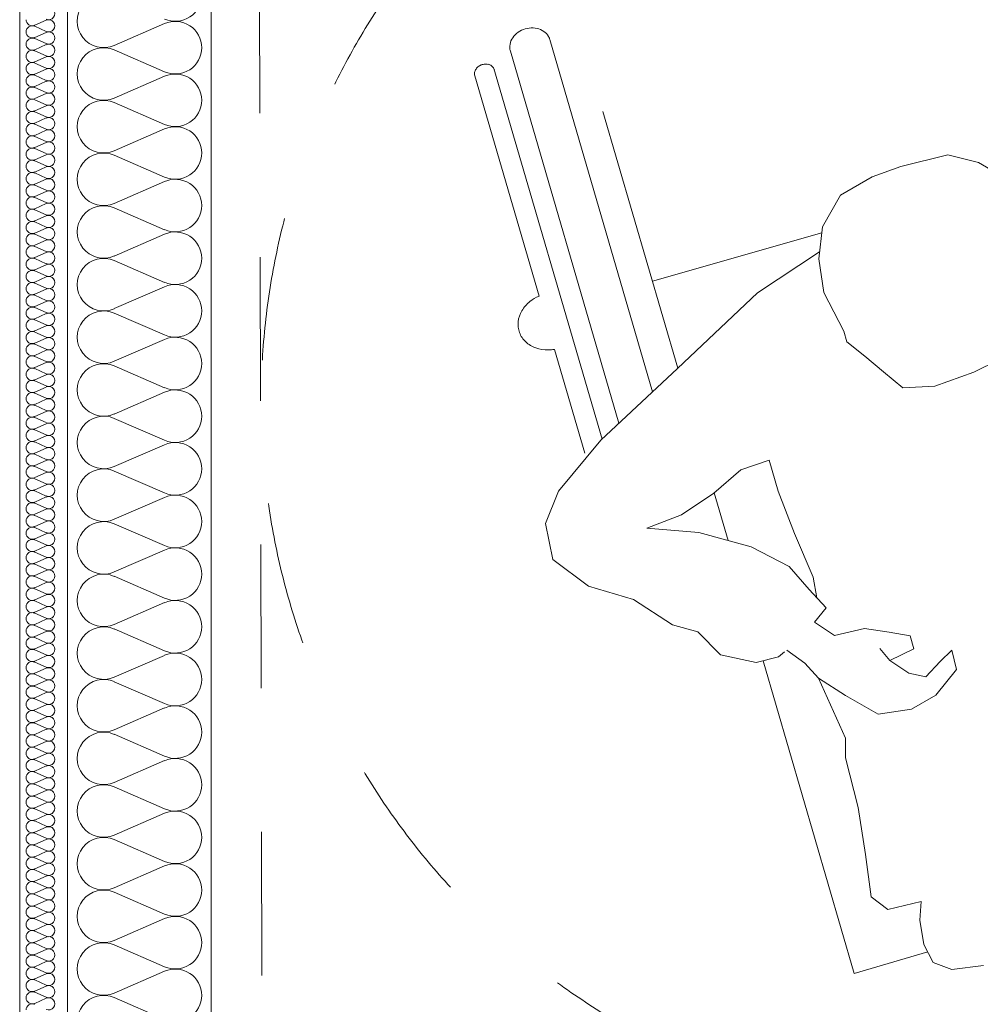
# Model space of a CAD drawing. Header units: millimetres. Extents: x 204754 to 499005, y -178579 to -103222.
# Tile 49 of 178: x 219134 to 220136, y -123872 to -122844. Entities that reach past the tile are written whole.
import ezdxf

# ---------------------------------------------------------------- set-up
doc = ezdxf.new("R2010")
doc.units = ezdxf.units.MM
doc.header["$MEASUREMENT"] = 0
doc.linetypes.add('Dashed', pattern=[300, 150, -150])
doc.layers.get('0').update_dxf_attribs({"color": 252, "lineweight": 5})
for name, color, linetype, lineweight in [('2D - Rysunki i Obrazki_Nr_pióra__104', 252, 'Continuous', 5), ('2D - Rysunki i Obrazki_Nr_pióra__47', 252, 'Continuous', 5), ('Nowe_320-W Umeblowanie_Nr_pióra__103', 252, 'Continuous', 5), ('Nowe_320-W Umeblowanie_Nr_pióra__181', 252, 'Continuous', 5), ('Nowe_820-G Rysunki Obrazki_Nr_pióra__1', 252, 'Continuous', 5), ('Nowe_820-G Rysunki Obrazki_Nr_pióra__27', 252, 'Continuous', 5)]:
    doc.layers.add(name, color=color, linetype=linetype, lineweight=lineweight)

# ---------------------------------------------------------------- blocks, each defined once
blk = doc.blocks.new('podkład 20251118')
at = {"layer": '2D - Rysunki i Obrazki_Nr_pióra__104', "color": 252, "linetype": 'Continuous', "lineweight": 5}
for p, q in [((219794, -123233), (219686.8, -122865.3)), ((219794, -123233), (219686.8, -122865.3)), ((219645.6, -122877.3), (219758.9, -123265.8)), ((219645.6, -122877.3), (219758.9, -123265.8)), ((219741.3, -123282.2), (219628.5, -122895.3)), ((219608.5, -122903), (219675.6, -123133)), ((219608.5, -122903), (219675.6, -123133)), ((219820.4, -123208.4), (219742.2, -122940.4)), ((219820.4, -123208.4), (219742.2, -122940.4)), ((220102, -122985.4), (220053.1, -122997.6)), ((220102, -122985.4), (220053.1, -122997.6)), ((220134.3, -122993.6), (220102, -122985.4)), ((220134.3, -122993.6), (220102, -122985.4)), ((220146.8, -123000.7), (220134.3, -122993.6)), ((220146.8, -123000.7), (220134.3, -122993.6)), ((220053.1, -122997.6), (220023.1, -123008.4)), ((220053.1, -122997.6), (220023.1, -123008.4)), ((220023.1, -123008.4), (219990, -123027.5)), ((220023.1, -123008.4), (219990, -123027.5)), ((219990, -123027.5), (219971.4, -123060.6)), ((219990, -123027.5), (219971.4, -123060.6)), ((219971.4, -123060.6), (219967.4, -123094.2)), ((219971.4, -123060.6), (219967.4, -123094.2)), ((219970.6, -123066.8), (219793.8, -123117.3)), ((219970.6, -123066.8), (219793.8, -123117.3)), ((219968.3, -123086.9), (219903.5, -123129.7)), ((219968.3, -123086.9), (219903.5, -123129.7)), ((219967.4, -123094.2), (219972.8, -123129.1)), ((219967.4, -123094.2), (219972.8, -123129.1)), ((219903.5, -123129.7), (219820, -123208.7)), ((219903.5, -123129.7), (219820, -123208.7)), ((219993.5, -123169.6), (219972.8, -123129.1)), ((219993.5, -123169.6), (219972.8, -123129.1)), ((219993.5, -123169.6), (219996.7, -123180.8)), ((219993.5, -123169.6), (219996.7, -123180.8)), ((219691.8, -123188.6), (219723.4, -123297.1)), ((219996.7, -123180.8), (220015.6, -123195.6)), ((219996.7, -123180.8), (220015.6, -123195.6)), ((220015.6, -123195.6), (220034.9, -123212.2)), ((220015.6, -123195.6), (220034.9, -123212.2)), ((220129.4, -123212.4), (220155.5, -123199.4)), ((220129.4, -123212.4), (220155.5, -123199.4)), ((219820, -123208.7), (219740, -123283.4)), ((219820, -123208.7), (219740, -123283.4)), ((220034.9, -123212.2), (220055.1, -123228.6)), ((220034.9, -123212.2), (220055.1, -123228.6)), ((220088.5, -123227), (220129.4, -123212.4)), ((220088.5, -123227), (220129.4, -123212.4)), ((220055.1, -123228.6), (220088.5, -123227)), ((220055.1, -123228.6), (220088.5, -123227)), ((219740, -123283.4), (219695.9, -123336.7)), ((219740, -123283.4), (219695.9, -123336.7)), ((219886.3, -123314.3), (219915.7, -123304.4)), ((219886.3, -123314.3), (219915.7, -123304.4)), ((219915.7, -123304.4), (219925.2, -123336.6)), ((219915.7, -123304.4), (219925.2, -123336.6)), ((219857.9, -123338.8), (219886.3, -123314.3)), ((219857.9, -123338.8), (219886.3, -123314.3)), ((219695.9, -123336.7), (219682.3, -123370.4)), ((219695.9, -123336.7), (219682.3, -123370.4)), ((219824.2, -123361.5), (219857.9, -123338.8)), ((219824.2, -123361.5), (219857.9, -123338.8)), ((219872.8, -123388.2), (219858.3, -123338.5)), ((219872.8, -123388.2), (219858.3, -123338.5)), ((219925.2, -123336.6), (219942.3, -123380.9)), ((219925.2, -123336.6), (219942.3, -123380.9)), ((219787.9, -123375.4), (219824.2, -123361.5)), ((219787.9, -123375.4), (219824.2, -123361.5)), ((219682.3, -123370.4), (219690, -123408)), ((219682.3, -123370.4), (219690, -123408)), ((219842.4, -123379.8), (219787.9, -123375.4)), ((219842.4, -123379.8), (219787.9, -123375.4)), ((219896.9, -123394.9), (219842.4, -123379.8)), ((219896.9, -123394.9), (219842.4, -123379.8)), ((219942.3, -123380.9), (219961.7, -123426.3)), ((219942.3, -123380.9), (219961.7, -123426.3)), ((219936.7, -123415.1), (219896.9, -123394.9)), ((219936.7, -123415.1), (219896.9, -123394.9)), ((219690, -123408), (219727.1, -123435.7)), ((219690, -123408), (219727.1, -123435.7)), ((219957.5, -123439.4), (219936.7, -123415.1)), ((219957.5, -123439.4), (219936.7, -123415.1)), ((219727.1, -123435.7), (219774, -123449.7)), ((219727.1, -123435.7), (219774, -123449.7)), ((219961.7, -123426.3), (219965.3, -123447.8)), ((219961.7, -123426.3), (219965.3, -123447.8)), ((219975.2, -123458.5), (219957.5, -123439.4)), ((219975.2, -123458.5), (219957.5, -123439.4)), ((219774, -123449.7), (219814.9, -123476.2)), ((219774, -123449.7), (219814.9, -123476.2)), ((219962.9, -123473.5), (219975.2, -123458.5)), ((219962.9, -123473.5), (219975.2, -123458.5)), ((219814.9, -123476.2), (219841.2, -123483.4)), ((219814.9, -123476.2), (219841.2, -123483.4)), ((219983.9, -123487.4), (219962.9, -123473.5)), ((219983.9, -123487.4), (219962.9, -123473.5)), ((219841.2, -123483.4), (219865.1, -123507.5)), ((219841.2, -123483.4), (219865.1, -123507.5)), ((220015.2, -123479.9), (219983.9, -123487.4)), ((220015.2, -123479.9), (219983.9, -123487.4)), ((220041, -123483.9), (220015.2, -123479.9)), ((220041, -123483.9), (220015.2, -123479.9)), ((220062.7, -123487.5), (220041, -123483.9)), ((220062.7, -123487.5), (220041, -123483.9)), ((220066.6, -123501.1), (220062.7, -123487.5)), ((220066.6, -123501.1), (220062.7, -123487.5)), ((219865.1, -123507.5), (219902.2, -123515.6)), ((219865.1, -123507.5), (219902.2, -123515.6)), ((219925.4, -123509.5), (219931.8, -123504.4)), ((219925.4, -123509.5), (219931.8, -123504.4)), ((219934.1, -123502.5), (219953, -123516.2)), ((219934.1, -123502.5), (219953, -123516.2)), ((220041.7, -123513.3), (220031.1, -123500.8)), ((220041.7, -123513.3), (220031.1, -123500.8)), ((220041.7, -123513.3), (220066.6, -123501.1)), ((220041.7, -123513.3), (220066.6, -123501.1)), ((220106.5, -123502.7), (220094.2, -123514.5)), ((220106.5, -123502.7), (220094.2, -123514.5)), ((220111.3, -123522.7), (220106.5, -123502.7)), ((220111.3, -123522.7), (220106.5, -123502.7)), ((219902.2, -123515.6), (219925.4, -123509.5)), ((219902.2, -123515.6), (219925.4, -123509.5)), ((220004.5, -123840), (219909.4, -123513.7)), ((220004.5, -123840), (219909.4, -123513.7)), ((219953, -123516.2), (219967.3, -123531.7)), ((219953, -123516.2), (219967.3, -123531.7)), ((220061.3, -123526.5), (220041.7, -123513.3)), ((220061.3, -123526.5), (220041.7, -123513.3)), ((220094.2, -123514.5), (220079.1, -123530.4)), ((220094.2, -123514.5), (220079.1, -123530.4)), ((220079.1, -123530.4), (220061.3, -123526.5)), ((220079.1, -123530.4), (220061.3, -123526.5)), ((220089.6, -123549.6), (220111.3, -123522.7)), ((220089.6, -123549.6), (220111.3, -123522.7)), ((219967.3, -123531.7), (219995.3, -123549.9)), ((219995.4, -123594.3), (219967.3, -123531.7)), ((219967.3, -123531.7), (219995.3, -123549.9)), ((219995.4, -123594.3), (219967.3, -123531.7)), ((219995.3, -123549.9), (220029.5, -123569.5)), ((219995.3, -123549.9), (220029.5, -123569.5)), ((220064.4, -123564.3), (220089.6, -123549.6)), ((220064.4, -123564.3), (220089.6, -123549.6)), ((220029.5, -123569.5), (220064.4, -123564.3)), ((220029.5, -123569.5), (220064.4, -123564.3)), ((219995.5, -123614.9), (219995.4, -123594.3)), ((219995.5, -123614.9), (219995.4, -123594.3)), ((220008.7, -123667), (219995.5, -123614.9)), ((220008.7, -123667), (219995.5, -123614.9)), ((220016.1, -123715.8), (220008.7, -123667)), ((220016.1, -123715.8), (220008.7, -123667)), ((220022.1, -123760.2), (220016.1, -123715.8)), ((220022.1, -123760.2), (220016.1, -123715.8)), ((220039.7, -123773.2), (220022.1, -123760.2)), ((220039.7, -123773.2), (220022.1, -123760.2)), ((220074.3, -123764.9), (220039.7, -123773.2)), ((220074.3, -123764.9), (220039.7, -123773.2)), ((220074.3, -123764.9), (220072.9, -123784.4)), ((220074.3, -123764.9), (220072.9, -123784.4)), ((220072.9, -123784.4), (220077.2, -123809.8)), ((220072.9, -123784.4), (220077.2, -123809.8)), ((220077.2, -123809.8), (220087, -123828.6)), ((220077.2, -123809.8), (220087, -123828.6)), ((220004.5, -123840), (220081.3, -123817.6)), ((220004.5, -123840), (220081.3, -123817.6)), ((220087, -123828.6), (220106.4, -123835.8)), ((220087, -123828.6), (220106.4, -123835.8)), ((220106.4, -123835.8), (220139.4, -123831.6)), ((220106.4, -123835.8), (220139.4, -123831.6))]:
    blk.add_line(p, q, dxfattribs=at)
for centre, radius, start, end in [((219664.8, -122874.5), 20.1, 135.0672, 157.2189), ((219664.8, -122874.5), 20.1, 135.0672, 157.2189), ((219667.6, -122877.1), 23.9, 115.4952, 135.1952), ((219667.6, -122877.1), 23.9, 115.4952, 135.1952), ((219668.4, -122878.6), 25.6, 96.8203, 115.6564), ((219668.4, -122878.6), 25.6, 96.8203, 115.6564), ((219668.2, -122876.9), 23.9, 77.2786, 96.9815), ((219668.2, -122876.9), 23.9, 77.2786, 96.9815), ((219669.1, -122873.2), 20.1, 55.2495, 77.4064), ((219669.1, -122873.2), 20.1, 55.2495, 77.4064), ((219671.2, -122870.2), 16.5, 29.9323, 55.2282), ((219671.2, -122870.2), 16.5, 29.9323, 55.2282), ((219661.5, -122873.1), 16.5, 157.2398, 182.5309), ((219661.5, -122873.1), 16.5, 157.2398, 182.5309), ((219672.4, -122869.5), 15.1, 16.2316, 29.6642), ((219672.4, -122869.5), 15.1, 16.2316, 29.6642), ((219660.1, -122873), 15.1, 182.7987, 196.2773), ((219660.1, -122873), 15.1, 182.7987, 196.2773), ((219619.9, -122903.7), 12.8, 96.8138, 115.65), ((219619.9, -122903.7), 12.8, 96.8138, 115.65), ((219619.9, -122902.8), 12, 77.2962, 96.9976), ((219619.9, -122902.8), 12, 77.2962, 96.9976), ((219620.3, -122900.9), 10.1, 55.2698, 77.424), ((219620.3, -122900.9), 10.1, 55.2698, 77.424), ((219616.5, -122900.9), 8.27, 157.2603, 182.5538), ((219616.5, -122900.9), 8.27, 157.2603, 182.5538), ((219615.8, -122900.9), 7.56, 182.8217, 196.2544), ((219615.8, -122900.9), 7.56, 182.8217, 196.2544), ((219618.2, -122901.6), 10.1, 135.0848, 157.2391), ((219618.2, -122901.6), 10.1, 135.0848, 157.2391), ((219619.5, -122902.9), 12, 115.5113, 135.2127), ((219619.5, -122902.9), 12, 115.5113, 135.2127), ((219621.3, -122899.5), 8.27, 29.9551, 55.2486), ((219621.3, -122899.5), 8.27, 29.9551, 55.2486), ((219621.9, -122899.1), 7.56, 16.2544, 29.6872), ((219621.9, -122899.1), 7.56, 16.2544, 29.6872), ((219691, -123170.2), 40.2, 112.5366, 128.444), ((219691, -123170.2), 40.2, 112.5366, 128.444), ((219682.1, -123162.9), 28.5, 149.407, 173.6819), ((219682.1, -123162.9), 28.5, 149.407, 173.6819), ((219687.7, -123166.1), 34.9, 128.2752, 149.4545), ((219687.7, -123166.1), 34.9, 128.2752, 149.4545), ((219678.4, -123162.4), 24.8, 173.8734, 200.5419), ((219678.4, -123162.4), 24.8, 173.8734, 200.5419), ((219679.1, -123162), 25.6, 200.8541, 226.9853), ((219679.1, -123162), 25.6, 200.8541, 226.9853), ((219682.4, -123158.4), 30.5, 227.0908, 250.313), ((219682.4, -123158.4), 30.5, 227.0908, 250.313), ((219684.7, -123152.2), 37, 250.2175, 270.5883), ((219684.7, -123152.2), 37, 250.2175, 270.5883), ((219684.7, -123147.9), 41.3, 270.4318, 279.8627), ((219684.7, -123147.9), 41.3, 270.4318, 279.8627)]:
    blk.add_arc(centre, radius, start, end, dxfattribs=at)
at = {"layer": '2D - Rysunki i Obrazki_Nr_pióra__47', "color": 252, "linetype": 'Dashed', "lineweight": 5}
blk.add_line((219382.9, -122492.2), (219386.6, -123994.6), dxfattribs=at)
blk.add_circle((220135.8, -123242.8), 750.2, dxfattribs=at)
at = {"layer": 'Nowe_320-W Umeblowanie_Nr_pióra__103', "color": 252, "linetype": 'Continuous', "lineweight": 5}
for p, q in [((219284.8, -122848.5), (219232.3, -122871.4)), ((219232.3, -122876), (219284.8, -122898.8)), ((219284.8, -122903.4), (219232.3, -122926.3)), ((219232.3, -122930.9), (219284.8, -122953.8)), ((219284.8, -122958.4), (219232.3, -122981.3)), ((219232.3, -122985.9), (219284.8, -123008.7)), ((219284.8, -123013.4), (219232.3, -123036.2)), ((219232.3, -123040.8), (219284.8, -123063.7)), ((219284.8, -123068.3), (219232.3, -123091.2)), ((219232.3, -123095.8), (219284.8, -123118.7)), ((219284.8, -123123.3), (219232.3, -123146.1)), ((219232.3, -123150.8), (219284.8, -123173.6)), ((219284.8, -123178.2), (219232.3, -123201.1)), ((219232.3, -123205.7), (219284.8, -123228.6)), ((219284.8, -123233.2), (219232.3, -123256.1)), ((219232.3, -123260.7), (219284.8, -123283.5)), ((219284.8, -123288.1), (219232.3, -123311)), ((219232.3, -123315.6), (219284.8, -123338.5)), ((219284.8, -123343.1), (219232.3, -123366)), ((219232.3, -123370.6), (219284.8, -123393.4)), ((219284.8, -123398.1), (219232.3, -123420.9)), ((219232.3, -123425.5), (219284.8, -123448.4)), ((219284.8, -123453), (219232.3, -123475.9)), ((219232.3, -123480.5), (219284.8, -123503.4)), ((219284.8, -123508), (219232.3, -123530.8)), ((219232.3, -123535.5), (219284.8, -123558.3)), ((219284.8, -123562.9), (219232.3, -123585.8)), ((219232.3, -123590.4), (219284.8, -123613.3)), ((219284.8, -123617.9), (219232.3, -123640.8)), ((219232.3, -123645.4), (219284.8, -123668.2)), ((219284.8, -123672.9), (219232.3, -123695.7)), ((219232.3, -123700.3), (219284.8, -123723.2)), ((219284.8, -123727.8), (219232.3, -123750.7)), ((219232.3, -123755.3), (219284.8, -123778.2)), ((219284.8, -123782.8), (219232.3, -123805.6)), ((219232.3, -123810.2), (219284.8, -123833.1)), ((219284.8, -123837.7), (219232.3, -123860.6)), ((219232.3, -123865.2), (219284.8, -123888.1))]:
    blk.add_line(p, q, dxfattribs=at)
at = {"layer": 'Nowe_320-W Umeblowanie_Nr_pióra__103', "color": 252, "linetype": 'Continuous', "lineweight": 5, "extrusion": (0, 0, -1)}
for centre, major_axis, start_param, end_param in [((219221.2, -122846.2), (27.6, 0), 1.158002, 5.125182), ((219295.9, -122818.7), (27.6, 0), 0, 1.98359), ((219295.9, -122873.7), (-27.6, 0), 1.158003, 3.141593), ((219221.2, -122901.1), (27.6, 0), 1.158002, 5.125182), ((219295.9, -122873.7), (27.6, 0), 0, 1.98359), ((219295.9, -122928.6), (-27.6, 0), 1.158003, 3.141593), ((219221.2, -122956.1), (27.6, 0), 1.158002, 5.125182), ((219295.9, -122928.6), (27.6, 0), 0, 1.98359), ((219295.9, -122983.6), (-27.6, 0), 1.158003, 3.141593), ((219221.2, -123011.1), (27.6, 0), 1.158002, 5.125182), ((219295.9, -122983.6), (27.6, 0), 0, 1.98359), ((219295.9, -123038.5), (-27.6, 0), 1.158003, 3.141593), ((219221.2, -123066), (27.6, 0), 1.158002, 5.125182), ((219295.9, -123038.5), (27.6, 0), 0, 1.98359), ((219295.9, -123093.5), (-27.6, 0), 1.158003, 3.141593), ((219221.2, -123121), (27.6, 0), 1.158002, 5.125182), ((219295.9, -123093.5), (27.6, 0), 0, 1.98359), ((219295.9, -123148.4), (-27.6, 0), 1.158003, 3.141593), ((219221.2, -123175.9), (27.6, 0), 1.158002, 5.125182), ((219295.9, -123148.4), (27.6, 0), 0, 1.98359), ((219295.9, -123203.4), (-27.6, 0), 1.158003, 3.141593), ((219221.2, -123230.9), (27.6, 0), 1.158002, 5.125182), ((219295.9, -123203.4), (27.6, 0), 0, 1.98359), ((219295.9, -123258.4), (-27.6, 0), 1.158003, 3.141593), ((219221.2, -123285.8), (-27.6, 0), 4.299595, 8.266775), ((219295.9, -123258.4), (27.6, 0), 0, 1.98359), ((219295.9, -123313.3), (-27.6, 0), 1.158003, 3.141593), ((219221.2, -123340.8), (27.6, 0), 1.158002, 5.125182), ((219295.9, -123313.3), (27.6, 0), 0, 1.98359), ((219295.9, -123368.3), (27.6, 0), 4.299596, 6.283185), ((219221.2, -123395.8), (27.6, 0), 1.158002, 5.125182), ((219295.9, -123368.3), (27.6, 0), 0, 1.98359), ((219295.9, -123423.2), (-27.6, 0), 1.158003, 3.141593), ((219221.2, -123450.7), (-27.6, 0), 4.299595, 8.266775), ((219295.9, -123423.2), (27.6, 0), 0, 1.98359), ((219295.9, -123478.2), (-27.6, 0), 1.158003, 3.141593), ((219221.2, -123505.7), (27.6, 0), 1.158002, 5.125182), ((219295.9, -123478.2), (27.6, 0), 0, 1.98359), ((219295.9, -123533.1), (-27.6, 0), 1.158003, 3.141593), ((219221.2, -123560.6), (27.6, 0), 1.158002, 5.125182), ((219295.9, -123533.2), (27.6, 0), 0, 1.98359), ((219295.9, -123588.1), (-27.6, 0), 1.158003, 3.141593), ((219221.2, -123615.6), (-27.6, 0), 4.299595, 8.266775), ((219295.9, -123588.1), (27.6, 0), 0, 1.98359), ((219295.9, -123643.1), (-27.6, 0), 1.158003, 3.141593), ((219221.2, -123670.5), (27.6, 0), 1.158002, 5.125182), ((219295.9, -123643.1), (27.6, 0), 0, 1.98359), ((219295.9, -123698), (-27.6, 0), 1.158003, 3.141593), ((219221.2, -123725.5), (27.6, 0), 1.158002, 5.125182), ((219295.9, -123698), (27.6, 0), 0, 1.98359), ((219295.9, -123753), (-27.6, 0), 1.158003, 3.141593), ((219221.2, -123780.5), (27.6, 0), 1.158002, 5.125182), ((219295.9, -123753), (27.6, 0), 0, 1.98359), ((219295.9, -123807.9), (-27.6, 0), 1.158003, 3.141593), ((219221.2, -123835.4), (27.6, 0), 1.158002, 5.125182), ((219295.9, -123807.9), (27.6, 0), 0, 1.98359), ((219295.9, -123862.9), (-27.6, 0), 1.158003, 3.141593), ((219221.2, -123890.4), (27.6, 0), 1.158002, 5.125182), ((219295.9, -123862.9), (27.6, 0), 0, 1.98359)]:
    blk.add_ellipse(centre, major_axis=major_axis, ratio=0.993872, start_param=start_param, end_param=end_param, dxfattribs=at)
at = {"layer": 'Nowe_320-W Umeblowanie_Nr_pióra__181', "color": 252, "linetype": 'Continuous', "lineweight": 5}
for p, q in [((219149.2, -122850.3), (219161.3, -122845)), ((219161.3, -122856.7), (219149.2, -122851.4)), ((219149.2, -122863.1), (219161.3, -122857.8)), ((219161.3, -122869.5), (219149.2, -122864.2)), ((219149.2, -122875.9), (219161.3, -122870.5)), ((219161.3, -122882.2), (219149.2, -122876.9)), ((219149.2, -122888.6), (219161.3, -122883.3)), ((219161.3, -122895), (219149.2, -122889.7)), ((219149.2, -122901.4), (219161.3, -122896.1)), ((219161.3, -122907.8), (219149.2, -122902.4)), ((219149.2, -122914.1), (219161.3, -122908.8)), ((219161.3, -122920.5), (219149.2, -122915.2)), ((219149.2, -122926.9), (219161.3, -122921.6)), ((219161.3, -122933.3), (219149.2, -122928)), ((219149.2, -122939.7), (219161.3, -122934.4)), ((219161.3, -122946), (219149.2, -122940.7)), ((219149.2, -122952.4), (219161.3, -122947.1)), ((219161.3, -122958.8), (219149.2, -122953.5)), ((219149.2, -122965.2), (219161.3, -122959.9)), ((219161.3, -122971.6), (219149.2, -122966.3)), ((219149.2, -122977.9), (219161.3, -122972.6)), ((219161.3, -122984.3), (219149.2, -122979)), ((219149.2, -122990.7), (219161.3, -122985.4)), ((219161.3, -122997.1), (219149.2, -122991.8)), ((219149.2, -123003.5), (219161.3, -122998.2)), ((219161.3, -123009.9), (219149.2, -123004.5)), ((219149.2, -123016.2), (219161.3, -123010.9)), ((219161.3, -123022.6), (219149.2, -123017.3)), ((219149.2, -123029), (219161.3, -123023.7)), ((219161.3, -123035.4), (219149.2, -123030.1)), ((219149.2, -123041.8), (219161.3, -123036.5)), ((219161.3, -123048.1), (219149.2, -123042.8)), ((219149.2, -123054.5), (219161.3, -123049.2)), ((219161.3, -123060.9), (219149.2, -123055.6)), ((219149.2, -123067.3), (219161.3, -123062)), ((219161.3, -123073.7), (219149.2, -123068.4)), ((219149.2, -123080), (219161.3, -123074.7)), ((219161.3, -123086.4), (219149.2, -123081.1)), ((219149.2, -123092.8), (219161.3, -123087.5)), ((219161.3, -123099.2), (219149.2, -123093.9)), ((219149.2, -123105.6), (219161.3, -123100.3)), ((219161.3, -123112), (219149.2, -123106.6)), ((219149.2, -123118.3), (219161.3, -123113)), ((219161.3, -123124.7), (219149.2, -123119.4)), ((219149.2, -123131.1), (219161.3, -123125.8)), ((219161.3, -123137.5), (219149.2, -123132.2)), ((219149.2, -123143.9), (219161.3, -123138.5)), ((219161.3, -123150.2), (219149.2, -123144.9)), ((219149.2, -123156.6), (219161.3, -123151.3)), ((219161.3, -123163), (219149.2, -123157.7)), ((219149.2, -123169.4), (219161.3, -123164.1)), ((219161.3, -123175.8), (219149.2, -123170.5)), ((219149.2, -123182.1), (219161.3, -123176.8)), ((219161.3, -123188.5), (219149.2, -123183.2)), ((219149.2, -123194.9), (219161.3, -123189.6)), ((219161.3, -123201.3), (219149.2, -123196)), ((219149.2, -123207.7), (219161.3, -123202.4)), ((219161.3, -123214), (219149.2, -123208.7)), ((219149.2, -123220.4), (219161.3, -123215.1)), ((219161.3, -123226.8), (219149.2, -123221.5)), ((219149.2, -123233.2), (219161.3, -123227.9)), ((219161.3, -123239.6), (219149.2, -123234.3)), ((219149.2, -123246), (219161.3, -123240.6)), ((219161.3, -123252.3), (219149.2, -123247)), ((219149.2, -123258.7), (219161.3, -123253.4)), ((219161.3, -123265.1), (219149.2, -123259.8)), ((219149.2, -123271.5), (219161.3, -123266.2)), ((219161.3, -123277.9), (219149.2, -123272.5)), ((219149.2, -123284.2), (219161.3, -123278.9)), ((219161.3, -123290.6), (219149.2, -123285.3)), ((219149.2, -123297), (219161.3, -123291.7)), ((219161.3, -123303.4), (219149.2, -123298.1)), ((219149.2, -123309.8), (219161.3, -123304.5)), ((219161.3, -123316.1), (219149.2, -123310.8)), ((219149.2, -123322.5), (219161.3, -123317.2)), ((219161.3, -123328.9), (219149.2, -123323.6)), ((219149.2, -123335.3), (219161.3, -123330)), ((219161.3, -123341.7), (219149.2, -123336.4)), ((219149.2, -123348), (219161.3, -123342.7)), ((219161.3, -123354.4), (219149.2, -123349.1)), ((219149.2, -123360.8), (219161.3, -123355.5)), ((219161.3, -123367.2), (219149.2, -123361.9)), ((219149.2, -123373.6), (219161.3, -123368.3)), ((219161.3, -123380), (219149.2, -123374.6)), ((219149.2, -123386.3), (219161.3, -123381)), ((219161.3, -123392.7), (219149.2, -123387.4)), ((219149.2, -123399.1), (219161.3, -123393.8)), ((219161.3, -123405.5), (219149.2, -123400.2)), ((219149.2, -123411.9), (219161.3, -123406.6)), ((219161.3, -123418.2), (219149.2, -123412.9)), ((219149.2, -123424.6), (219161.3, -123419.3)), ((219161.3, -123431), (219149.2, -123425.7)), ((219149.2, -123437.4), (219161.3, -123432.1)), ((219161.3, -123443.8), (219149.2, -123438.5)), ((219149.2, -123450.1), (219161.3, -123444.8)), ((219161.3, -123456.5), (219149.2, -123451.2)), ((219149.2, -123462.9), (219161.3, -123457.6)), ((219161.3, -123469.3), (219149.2, -123464)), ((219149.2, -123475.7), (219161.3, -123470.4)), ((219161.3, -123482.1), (219149.2, -123476.7)), ((219149.2, -123488.4), (219161.3, -123483.1)), ((219161.3, -123494.8), (219149.2, -123489.5)), ((219149.2, -123501.2), (219161.3, -123495.9)), ((219161.3, -123507.6), (219149.2, -123502.3)), ((219149.2, -123514), (219161.3, -123508.6)), ((219161.3, -123520.3), (219149.2, -123515)), ((219149.2, -123526.7), (219161.3, -123521.4)), ((219161.3, -123533.1), (219149.2, -123527.8)), ((219149.2, -123539.5), (219161.3, -123534.2)), ((219161.3, -123545.9), (219149.2, -123540.6)), ((219149.2, -123552.2), (219161.3, -123546.9)), ((219161.3, -123558.6), (219149.2, -123553.3)), ((219149.2, -123565), (219161.3, -123559.7)), ((219161.3, -123571.4), (219149.2, -123566.1)), ((219149.2, -123577.8), (219161.3, -123572.5)), ((219161.3, -123584.1), (219149.2, -123578.8)), ((219149.2, -123590.5), (219161.3, -123585.2)), ((219161.3, -123596.9), (219149.2, -123591.6)), ((219149.2, -123603.3), (219161.3, -123598)), ((219161.3, -123609.7), (219149.2, -123604.4)), ((219149.2, -123616.1), (219161.3, -123610.7)), ((219161.3, -123622.4), (219149.2, -123617.1)), ((219149.2, -123628.8), (219161.3, -123623.5)), ((219161.3, -123635.2), (219149.2, -123629.9)), ((219149.2, -123641.6), (219161.3, -123636.3)), ((219161.3, -123648), (219149.2, -123642.6)), ((219149.2, -123654.3), (219161.3, -123649)), ((219161.3, -123660.7), (219149.2, -123655.4)), ((219149.2, -123667.1), (219161.3, -123661.8)), ((219161.3, -123673.5), (219149.2, -123668.2)), ((219149.2, -123679.9), (219161.3, -123674.6)), ((219161.3, -123686.2), (219149.2, -123680.9)), ((219149.2, -123692.6), (219161.3, -123687.3)), ((219161.3, -123699), (219149.2, -123693.7)), ((219149.2, -123705.4), (219161.3, -123700.1)), ((219161.3, -123711.8), (219149.2, -123706.5)), ((219149.2, -123718.2), (219161.3, -123712.8)), ((219161.3, -123724.5), (219149.2, -123719.2)), ((219149.2, -123730.9), (219161.3, -123725.6)), ((219161.3, -123737.3), (219149.2, -123732)), ((219149.2, -123743.7), (219161.3, -123738.4)), ((219161.3, -123750.1), (219149.2, -123744.7)), ((219149.2, -123756.4), (219161.3, -123751.1)), ((219161.3, -123762.8), (219149.2, -123757.5)), ((219149.2, -123769.2), (219161.3, -123763.9)), ((219161.3, -123775.6), (219149.2, -123770.3)), ((219149.2, -123782), (219161.3, -123776.7)), ((219161.3, -123788.3), (219149.2, -123783)), ((219149.2, -123794.7), (219161.3, -123789.4)), ((219161.3, -123801.1), (219149.2, -123795.8)), ((219149.2, -123807.5), (219161.3, -123802.2)), ((219161.3, -123813.9), (219149.2, -123808.6)), ((219149.2, -123820.2), (219161.3, -123814.9)), ((219161.3, -123826.6), (219149.2, -123821.3)), ((219149.2, -123833), (219161.3, -123827.7)), ((219161.3, -123839.4), (219149.2, -123834.1)), ((219149.2, -123845.8), (219161.3, -123840.5)), ((219161.3, -123852.2), (219149.2, -123846.8)), ((219149.2, -123858.5), (219161.3, -123853.2)), ((219161.3, -123864.9), (219149.2, -123859.6)), ((219149.2, -123871.3), (219161.3, -123866))]:
    blk.add_line(p, q, dxfattribs=at)
at = {"layer": 'Nowe_320-W Umeblowanie_Nr_pióra__181', "color": 252, "linetype": 'Continuous', "lineweight": 5, "extrusion": (0, 0, -1)}
for centre, major_axis, start_param, end_param in [((219163.9, -122838.1), (6.38, 0), 4.299595, 8.266775), ((219146.6, -122844.5), (6.38, 0), 1.158004, 3.141593), ((219163.9, -122850.9), (-6.38, 0), 1.158002, 5.125182), ((219146.6, -122857.2), (6.38, 0), 3.141593, 5.125182), ((219146.6, -122857.2), (6.38, 0), 1.158004, 3.141593), ((219163.9, -122863.6), (6.38, 0), 4.299595, 8.266775), ((219146.6, -122870), (6.38, 0), 3.141593, 5.125182), ((219146.6, -122870), (6.38, 0), 1.158004, 3.141593), ((219163.9, -122876.4), (6.38, 0), 4.299595, 8.266775), ((219146.6, -122882.8), (6.38, 0), 3.141593, 5.125182), ((219146.6, -122882.8), (6.38, 0), 1.158004, 3.141593), ((219146.6, -122895.5), (6.38, 0), 3.141593, 5.125182), ((219163.9, -122889.2), (-6.38, 0), 1.158002, 5.125182), ((219146.6, -122895.5), (6.38, 0), 1.158004, 3.141593), ((219146.6, -122908.3), (6.38, 0), 3.141593, 5.125182), ((219163.9, -122901.9), (6.38, 0), 4.299595, 8.266775), ((219146.6, -122908.3), (6.38, 0), 1.158004, 3.141593), ((219163.9, -122914.7), (6.38, 0), 4.299595, 8.266775), ((219146.6, -122921.1), (6.38, 0), 3.141593, 5.125182), ((219146.6, -122921.1), (6.38, 0), 1.158004, 3.141593), ((219163.9, -122927.4), (-6.38, 0), 1.158002, 5.125182), ((219146.6, -122933.8), (6.38, 0), 3.141593, 5.125182), ((219146.6, -122933.8), (6.38, 0), 1.158004, 3.141593), ((219146.6, -122946.6), (6.38, 0), 3.141593, 5.125182), ((219163.9, -122940.2), (6.38, 0), 4.299595, 8.266775), ((219146.6, -122946.6), (6.38, 0), 1.158004, 3.141593), ((219146.6, -122959.3), (6.38, 0), 3.141593, 5.125182), ((219163.9, -122953), (6.38, 0), 4.299595, 8.266775), ((219146.6, -122959.3), (6.38, 0), 1.158004, 3.141593), ((219163.9, -122965.7), (-6.38, 0), 1.158002, 5.125182), ((219146.6, -122972.1), (6.38, 0), 3.141593, 5.125182), ((219146.6, -122972.1), (6.38, 0), 1.158004, 3.141593), ((219163.9, -122978.5), (6.38, 0), 4.299595, 8.266775), ((219146.6, -122984.9), (6.38, 0), 3.141593, 5.125182), ((219146.6, -122984.9), (6.38, 0), 1.158004, 3.141593), ((219146.6, -122997.6), (6.38, 0), 3.141593, 5.125182), ((219163.9, -122991.2), (6.38, 0), 4.299595, 8.266775), ((219146.6, -122997.6), (6.38, 0), 1.158004, 3.141593), ((219146.6, -123010.4), (6.38, 0), 3.141593, 5.125182), ((219163.9, -123004), (-6.38, 0), 1.158002, 5.125182), ((219146.6, -123010.4), (6.38, 0), 1.158004, 3.141593), ((219163.9, -123016.8), (6.38, 0), 4.299595, 8.266775), ((219146.6, -123023.2), (6.38, 0), 3.141593, 5.125182), ((219146.6, -123023.2), (6.38, 0), 1.158004, 3.141593), ((219163.9, -123029.5), (6.38, 0), 4.299595, 8.266775), ((219146.6, -123035.9), (6.38, 0), 3.141593, 5.125182), ((219163.9, -123042.3), (-6.38, 0), 1.158002, 5.125182), ((219146.6, -123035.9), (6.38, 0), 1.158004, 3.141593), ((219146.6, -123048.7), (6.38, 0), 3.141593, 5.125182), ((219146.6, -123048.7), (6.38, 0), 1.158004, 3.141593), ((219146.6, -123061.4), (6.38, 0), 3.141593, 5.125182), ((219163.9, -123055.1), (6.38, 0), 4.299595, 8.266775), ((219146.6, -123061.4), (6.38, 0), 1.158004, 3.141593), ((219163.9, -123067.8), (6.38, 0), 4.299595, 8.266775), ((219146.6, -123074.2), (6.38, 0), 3.141593, 5.125182), ((219146.6, -123074.2), (6.38, 0), 1.158004, 3.141593), ((219163.9, -123080.6), (-6.38, 0), 1.158002, 5.125182), ((219146.6, -123087), (6.38, 0), 3.141593, 5.125182), ((219163.9, -123093.3), (6.38, 0), 4.299595, 8.266775), ((219146.6, -123087), (6.38, 0), 1.158004, 3.141593), ((219146.6, -123099.7), (6.38, 0), 3.141593, 5.125182), ((219146.6, -123099.7), (6.38, 0), 1.158004, 3.141593), ((219146.6, -123112.5), (6.38, 0), 3.141593, 5.125182), ((219163.9, -123106.1), (6.38, 0), 4.299595, 8.266775), ((219146.6, -123112.5), (6.38, 0), 1.158004, 3.141593), ((219163.9, -123118.9), (-6.38, 0), 1.158002, 5.125182), ((219146.6, -123125.2), (6.38, 0), 3.141593, 5.125182), ((219146.6, -123125.2), (6.38, 0), 1.158004, 3.141593), ((219163.9, -123131.6), (6.38, 0), 4.299595, 8.266775), ((219146.6, -123138), (6.38, 0), 3.141593, 5.125182), ((219146.6, -123138), (6.38, 0), 1.158004, 3.141593), ((219163.9, -123144.4), (6.38, 0), 4.299595, 8.266775), ((219146.6, -123150.8), (6.38, 0), 3.141593, 5.125182), ((219146.6, -123150.8), (6.38, 0), 1.158004, 3.141593), ((219146.6, -123163.5), (6.38, 0), 3.141593, 5.125182), ((219163.9, -123157.2), (-6.38, 0), 1.158002, 5.125182), ((219146.6, -123163.5), (6.38, 0), 1.158004, 3.141593), ((219163.9, -123169.9), (6.38, 0), 4.299595, 8.266775), ((219146.6, -123176.3), (6.38, 0), 3.141593, 5.125182), ((219146.6, -123176.3), (6.38, 0), 1.158004, 3.141593), ((219163.9, -123182.7), (6.38, 0), 4.299595, 8.266775), ((219146.6, -123189.1), (6.38, 0), 3.141593, 5.125182), ((219146.6, -123189.1), (6.38, 0), 1.158004, 3.141593), ((219163.9, -123195.4), (-6.38, 0), 1.158002, 5.125182), ((219146.6, -123201.8), (6.38, 0), 3.141593, 5.125182), ((219146.6, -123201.8), (6.38, 0), 1.158004, 3.141593), ((219146.6, -123214.6), (6.38, 0), 3.141593, 5.125182), ((219163.9, -123208.2), (6.38, 0), 4.299595, 8.266775), ((219146.6, -123214.6), (6.38, 0), 1.158004, 3.141593), ((219163.9, -123221), (6.38, 0), 4.299595, 8.266775), ((219146.6, -123227.3), (6.38, 0), 3.141593, 5.125182), ((219146.6, -123227.3), (6.38, 0), 1.158004, 3.141593), ((219163.9, -123233.7), (-6.38, 0), 1.158002, 5.125182), ((219146.6, -123240.1), (6.38, 0), 3.141593, 5.125182), ((219146.6, -123240.1), (6.38, 0), 1.158004, 3.141593), ((219163.9, -123246.5), (6.38, 0), 4.299595, 8.266775), ((219146.6, -123252.9), (6.38, 0), 3.141593, 5.125182), ((219146.6, -123252.9), (6.38, 0), 1.158004, 3.141593), ((219146.6, -123265.6), (6.38, 0), 3.141593, 5.125182), ((219163.9, -123259.3), (6.38, 0), 4.299595, 8.266775), ((219146.6, -123265.6), (6.38, 0), 1.158004, 3.141593), ((219146.6, -123278.4), (6.38, 0), 3.141593, 5.125182), ((219163.9, -123272), (-6.38, 0), 1.158002, 5.125182), ((219146.6, -123278.4), (6.38, 0), 1.158004, 3.141593), ((219163.9, -123284.8), (6.38, 0), 4.299595, 8.266775), ((219146.6, -123291.2), (6.38, 0), 3.141593, 5.125182), ((219146.6, -123291.2), (6.38, 0), 1.158004, 3.141593), ((219163.9, -123297.5), (6.38, 0), 4.299595, 8.266775), ((219146.6, -123303.9), (6.38, 0), 3.141593, 5.125182), ((219146.6, -123303.9), (6.38, 0), 1.158004, 3.141593), ((219146.6, -123316.7), (6.38, 0), 3.141593, 5.125182), ((219163.9, -123310.3), (-6.38, 0), 1.158002, 5.125182), ((219146.6, -123316.7), (6.38, 0), 1.158004, 3.141593), ((219146.6, -123329.4), (6.38, 0), 3.141593, 5.125182), ((219163.9, -123323.1), (6.38, 0), 4.299595, 8.266775), ((219146.6, -123329.4), (6.38, 0), 1.158004, 3.141593), ((219163.9, -123335.8), (6.38, 0), 4.299595, 8.266775), ((219146.6, -123342.2), (6.38, 0), 3.141593, 5.125182), ((219146.6, -123342.2), (6.38, 0), 1.158004, 3.141593), ((219163.9, -123348.6), (-6.38, 0), 1.158002, 5.125182), ((219146.6, -123355), (6.38, 0), 3.141593, 5.125182), ((219146.6, -123355), (6.38, 0), 1.158004, 3.141593), ((219146.6, -123367.7), (6.38, 0), 3.141593, 5.125182), ((219163.9, -123361.3), (6.38, 0), 4.299595, 8.266775), ((219146.6, -123367.7), (6.38, 0), 1.158004, 3.141593), ((219146.6, -123380.5), (6.38, 0), 3.141593, 5.125182), ((219163.9, -123374.1), (6.38, 0), 4.299595, 8.266775), ((219146.6, -123380.5), (6.38, 0), 1.158004, 3.141593), ((219163.9, -123386.9), (-6.38, 0), 1.158002, 5.125182), ((219146.6, -123393.3), (6.38, 0), 3.141593, 5.125182), ((219146.6, -123393.3), (6.38, 0), 1.158004, 3.141593), ((219163.9, -123399.6), (6.38, 0), 4.299595, 8.266775), ((219146.6, -123406), (6.38, 0), 3.141593, 5.125182), ((219163.9, -123412.4), (6.38, 0), 4.299595, 8.266775), ((219146.6, -123406), (6.38, 0), 1.158004, 3.141593), ((219146.6, -123418.8), (6.38, 0), 3.141593, 5.125182), ((219146.6, -123418.8), (6.38, 0), 1.158004, 3.141593), ((219146.6, -123431.5), (6.38, 0), 3.141593, 5.125182), ((219163.9, -123425.2), (-6.38, 0), 1.158002, 5.125182), ((219146.6, -123431.5), (6.38, 0), 1.158004, 3.141593), ((219163.9, -123437.9), (6.38, 0), 4.299595, 8.266775), ((219146.6, -123444.3), (6.38, 0), 3.141593, 5.125182), ((219146.6, -123444.3), (6.38, 0), 1.158004, 3.141593), ((219163.9, -123450.7), (6.38, 0), 4.299595, 8.266775), ((219146.6, -123457.1), (6.38, 0), 3.141593, 5.125182), ((219163.9, -123463.4), (-6.38, 0), 1.158002, 5.125182), ((219146.6, -123457.1), (6.38, 0), 1.158004, 3.141593), ((219146.6, -123469.8), (6.38, 0), 3.141593, 5.125182), ((219146.6, -123469.8), (6.38, 0), 1.158004, 3.141593), ((219146.6, -123482.6), (6.38, 0), 3.141593, 5.125182), ((219163.9, -123476.2), (6.38, 0), 4.299595, 8.266775), ((219146.6, -123482.6), (-6.38, 0), 4.299596, 6.283185), ((219163.9, -123489), (-6.38, 0), 1.158002, 5.125182), ((219146.6, -123495.3), (6.38, 0), 3.141593, 5.125182), ((219146.6, -123495.3), (6.38, 0), 1.158004, 3.141593), ((219163.9, -123501.7), (-6.38, 0), 1.158002, 5.125182), ((219146.6, -123508.1), (6.38, 0), 3.141593, 5.125182), ((219146.6, -123508.1), (6.38, 0), 1.158004, 3.141593), ((219163.9, -123514.5), (6.38, 0), 4.299595, 8.266775), ((219146.6, -123520.9), (6.38, 0), 3.141593, 5.125182), ((219146.6, -123520.9), (-6.38, 0), 4.299596, 6.283185), ((219146.6, -123533.6), (6.38, 0), 3.141593, 5.125182), ((219163.9, -123527.3), (-6.38, 0), 1.158002, 5.125182), ((219146.6, -123533.6), (6.38, 0), 1.158004, 3.141593), ((219163.9, -123540), (-6.38, 0), 1.158002, 5.125182), ((219146.6, -123546.4), (6.38, 0), 3.141593, 5.125182), ((219146.6, -123546.4), (6.38, 0), 1.158004, 3.141593), ((219163.9, -123552.8), (6.38, 0), 4.299595, 8.266775), ((219146.6, -123559.2), (6.38, 0), 3.141593, 5.125182), ((219146.6, -123559.2), (6.38, 0), 1.158004, 3.141593), ((219163.9, -123565.5), (-6.38, 0), 1.158002, 5.125182), ((219146.6, -123571.9), (6.38, 0), 3.141593, 5.125182), ((219146.6, -123571.9), (6.38, 0), 1.158004, 3.141593), ((219146.6, -123584.7), (6.38, 0), 3.141593, 5.125182), ((219163.9, -123578.3), (-6.38, 0), 1.158002, 5.125182), ((219146.6, -123584.7), (6.38, 0), 1.158004, 3.141593), ((219163.9, -123591.1), (6.38, 0), 4.299595, 8.266775), ((219146.6, -123597.4), (6.38, 0), 3.141593, 5.125182), ((219146.6, -123597.4), (6.38, 0), 1.158004, 3.141593), ((219163.9, -123603.8), (-6.38, 0), 1.158002, 5.125182), ((219146.6, -123610.2), (6.38, 0), 3.141593, 5.125182), ((219146.6, -123610.2), (6.38, 0), 1.158004, 3.141593), ((219163.9, -123616.6), (6.38, 0), 4.299595, 8.266775), ((219146.6, -123623), (6.38, 0), 3.141593, 5.125182), ((219146.6, -123623), (6.38, 0), 1.158004, 3.141593), ((219146.6, -123635.7), (6.38, 0), 3.141593, 5.125182), ((219163.9, -123629.4), (6.38, 0), 4.299595, 8.266775), ((219146.6, -123635.7), (6.38, 0), 1.158004, 3.141593), ((219146.6, -123648.5), (6.38, 0), 3.141593, 5.125182), ((219163.9, -123642.1), (-6.38, 0), 1.158002, 5.125182), ((219146.6, -123648.5), (6.38, 0), 1.158004, 3.141593), ((219163.9, -123654.9), (6.38, 0), 4.299595, 8.266775), ((219146.6, -123661.3), (6.38, 0), 3.141593, 5.125182), ((219146.6, -123661.3), (6.38, 0), 1.158004, 3.141593), ((219163.9, -123667.6), (6.38, 0), 4.299595, 8.266775), ((219146.6, -123674), (6.38, 0), 3.141593, 5.125182), ((219146.6, -123674), (6.38, 0), 1.158004, 3.141593), ((219146.6, -123686.8), (6.38, 0), 3.141593, 5.125182), ((219163.9, -123680.4), (-6.38, 0), 1.158002, 5.125182), ((219146.6, -123686.8), (6.38, 0), 1.158004, 3.141593), ((219146.6, -123699.5), (6.38, 0), 3.141593, 5.125182), ((219163.9, -123693.2), (6.38, 0), 4.299595, 8.266775), ((219146.6, -123699.5), (6.38, 0), 1.158004, 3.141593), ((219163.9, -123705.9), (6.38, 0), 4.299595, 8.266775), ((219146.6, -123712.3), (6.38, 0), 3.141593, 5.125182), ((219146.6, -123712.3), (6.38, 0), 1.158004, 3.141593), ((219163.9, -123718.7), (-6.38, 0), 1.158002, 5.125182), ((219146.6, -123725.1), (6.38, 0), 3.141593, 5.125182), ((219146.6, -123725.1), (6.38, 0), 1.158004, 3.141593), ((219146.6, -123737.8), (6.38, 0), 3.141593, 5.125182), ((219163.9, -123731.4), (6.38, 0), 4.299595, 8.266775), ((219146.6, -123737.8), (6.38, 0), 1.158004, 3.141593), ((219146.6, -123750.6), (6.38, 0), 3.141593, 5.125182), ((219163.9, -123744.2), (6.38, 0), 4.299595, 8.266775), ((219146.6, -123750.6), (6.38, 0), 1.158004, 3.141593), ((219163.9, -123757), (-6.38, 0), 1.158002, 5.125182), ((219146.6, -123763.4), (6.38, 0), 3.141593, 5.125182), ((219146.6, -123763.4), (6.38, 0), 1.158004, 3.141593), ((219163.9, -123769.7), (6.38, 0), 4.299595, 8.266775), ((219146.6, -123776.1), (6.38, 0), 3.141593, 5.125182), ((219163.9, -123782.5), (6.38, 0), 4.299595, 8.266775), ((219146.6, -123776.1), (6.38, 0), 1.158004, 3.141593), ((219146.6, -123788.9), (6.38, 0), 3.141593, 5.125182), ((219146.6, -123788.9), (6.38, 0), 1.158004, 3.141593), ((219146.6, -123801.6), (6.38, 0), 3.141593, 5.125182), ((219163.9, -123795.3), (-6.38, 0), 1.158002, 5.125182), ((219146.6, -123801.6), (6.38, 0), 1.158004, 3.141593), ((219163.9, -123808), (6.38, 0), 4.299595, 8.266775), ((219146.6, -123814.4), (6.38, 0), 3.141593, 5.125182), ((219146.6, -123814.4), (6.38, 0), 1.158004, 3.141593), ((219163.9, -123820.8), (6.38, 0), 4.299595, 8.266775), ((219146.6, -123827.2), (6.38, 0), 3.141593, 5.125182), ((219163.9, -123833.5), (-6.38, 0), 1.158002, 5.125182), ((219146.6, -123827.2), (6.38, 0), 1.158004, 3.141593), ((219146.6, -123839.9), (6.38, 0), 3.141593, 5.125182), ((219146.6, -123839.9), (6.38, 0), 1.158004, 3.141593), ((219146.6, -123852.7), (6.38, 0), 3.141593, 5.125182), ((219163.9, -123846.3), (6.38, 0), 4.299595, 8.266775), ((219146.6, -123852.7), (6.38, 0), 1.158004, 3.141593), ((219163.9, -123859.1), (6.38, 0), 4.299595, 8.266775), ((219146.6, -123865.5), (6.38, 0), 3.141593, 5.125182), ((219146.6, -123865.5), (6.38, 0), 1.158004, 3.141593), ((219163.9, -123871.8), (-6.38, 0), 1.158002, 5.125182), ((219146.6, -123878.2), (6.38, 0), 3.141593, 5.125182)]:
    blk.add_ellipse(centre, major_axis=major_axis, ratio=0.99989, start_param=start_param, end_param=end_param, dxfattribs=at)
at = {"layer": 'Nowe_820-G Rysunki Obrazki_Nr_pióra__1', "color": 252, "linetype": 'Continuous', "lineweight": 5}
for p, q in [((219183.6, -122284), (219183.6, -124137.7)), ((219333.5, -122434), (219333.5, -126218.4))]:
    blk.add_line(p, q, dxfattribs=at)
at = {"layer": 'Nowe_820-G Rysunki Obrazki_Nr_pióra__27', "color": 252, "linetype": 'Continuous', "lineweight": 5}
blk.add_line((219133.6, -122234), (219133.6, -126100.4), dxfattribs=at)

msp = doc.modelspace()

# ---------------------------------------------------------------- block references
msp.add_blockref('podkład 20251118', (0, 0))

doc.saveas('drawing.dxf')
